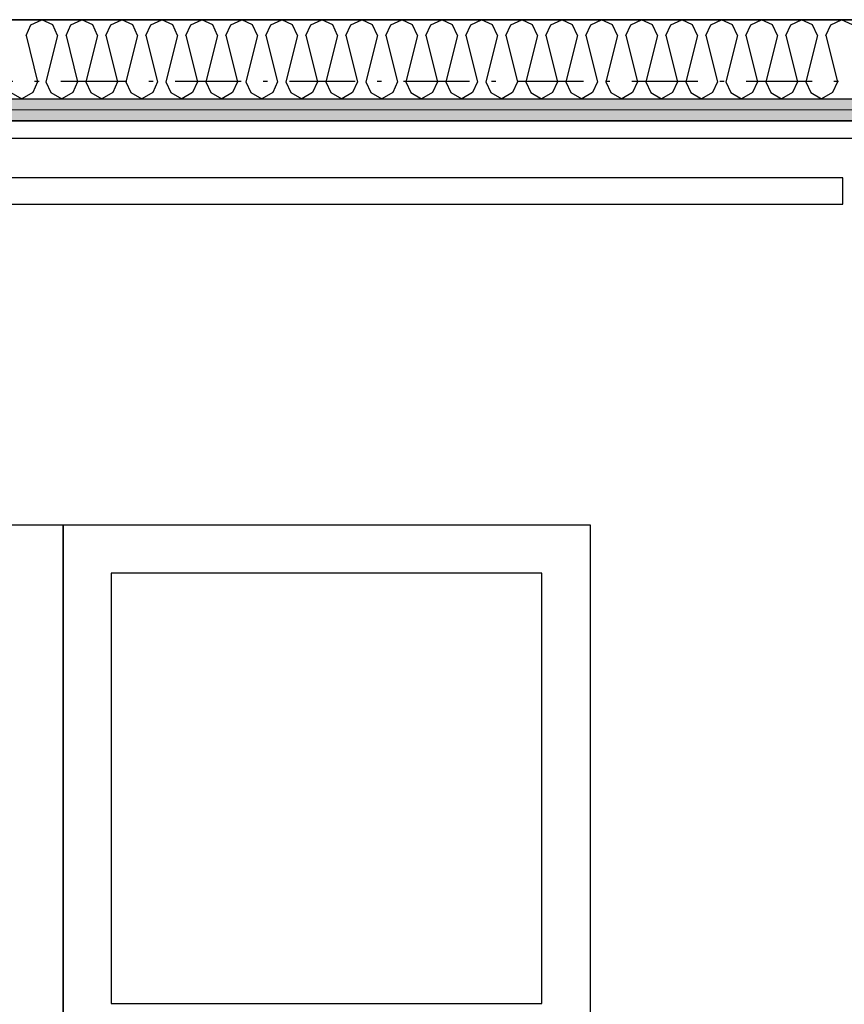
# Model space of a CAD drawing. Header units: millimetres. Extents: x -173281 to 144469, y -85977 to 83288.
# Tile 248 of 256: x -69955 to -69016, y -19763 to -18642. Entities that reach past the tile are written whole.
import ezdxf
from ezdxf.enums import TextEntityAlignment as Align

# ---------------------------------------------------------------- set-up
doc = ezdxf.new("R2010")
doc.units = ezdxf.units.MM
doc.header["$LTSCALE"] = 0.5
doc.header["$MEASUREMENT"] = 0
doc.linetypes.add('Over snittplan', pattern=[260, 150, -50, 10, -50])
doc.linetypes.add('PLINE', pattern=[0])
doc.layers.add('236- Innvendig kledning og overflate(Nye konstruksjoner)', color=7, linetype='Continuous', lineweight=0)
for name, color, linetype in [('242- Ikke-bærende innervegger (Skravur)(Nye konstruksjoner)', 7, 'Continuous'), ('242- Ikke-bærende innervegger(Nye konstruksjoner)', 7, 'Continuous'), ('252- Gulv på grunn_ bunnplate', 7, 'Continuous'), ('253- Oppforet gulv_ påstøp(Nye konstruksjoner)', 7, 'Continuous'), ('256- Faste himlinger og overflatebehandling', 7, 'Continuous'), ('256- Faste himlinger og overflatebehandling(Nye konstruksjoner)', 7, 'Continuous'), ('27-- Fast inventar(Nye konstruksjoner)', 7, 'Continuous'), ('287- Andre rekkverk_ håndlister og fendere(Nye konstruksjoner)', 7, 'Continuous'), ('862- M___Nettoareal(Nye konstruksjoner)', 7, 'Continuous'), ('862- M___Nettoareal(Polylinje)(Nye konstruksjoner)', 7, 'Continuous'), ('862- M___Nettoareal(Tekst)(Nye konstruksjoner)', 7, 'Continuous')]:
    doc.layers.add(name, color=color, linetype=linetype)
doc.styles.add('GENERATED_STYLE_1', font='arial.ttf')
pattern_1 = [(0, (0, 0), (0, 86.60254), [0, -50]), (0, (25, 43.3), (0, 86.60254), [0, -50])]

# ---------------------------------------------------------------- blocks, each defined once
blk = doc.blocks.new('Dans_teater_A-120_6', base_point=(-73175.2, -21455.7))
at = {"layer": '862- M___Nettoareal(Polylinje)(Nye konstruksjoner)', "linetype": 'PLINE', "flags": 128}
blk.add_lwpolyline([(-77605.7, -22311.9), (-77605.7, -25661.9), (-76468.2, -25661.9), (-76468.2, -25666.9), (-68938.2, -25666.9), (-68938.2, -22216.9), (-68938.2, -18756.9), (-77605.7, -18756.9), (-77605.7, -22121.9), (-77668.2, -22121.9), (-77768.2, -22121.9), (-77768.2, -22311.9), (-77668.2, -22311.9)], close=True, dxfattribs=at)
at = {"layer": '862- M___Nettoareal(Tekst)(Nye konstruksjoner)', "style": 'GENERATED_STYLE_1'}
for tag, height, p in [('DUMMY_862', 150, (-73293.1, -20924)), ('ROOM_NAME', 150, (-73293.1, -22021.7)), ('DUMMY_861', 100, (-73450.2, -21621.5)), ('ROOM_NUMBER', 100, (-73450.2, -22010.3)), ('DUMMY_863', 100, (-73057.4, -21987.4))]:
    blk.add_attdef(tag, text='', height=height, rotation=90, dxfattribs=at).set_placement(p, align=Align.TOP_LEFT)
blk = doc.blocks.new('*X880')
at = {"layer": '242- Ikke-bærende innervegger (Skravur)(Nye konstruksjoner)', "linetype": 'PLINE'}
for p, q in [((-69948, -18660), (-69942.5, -18647.8)), ((-69942.5, -18647.8), (-69930.1, -18641.9)), ((-69917.6, -18647.8), (-69930.1, -18641.9)), ((-69912.1, -18660), (-69917.6, -18647.8)), ((-69902.5, -18660), (-69897, -18647.8)), ((-69897, -18647.8), (-69884.5, -18641.9)), ((-69872.1, -18647.8), (-69884.5, -18641.9)), ((-69866.6, -18660), (-69872.1, -18647.8)), ((-69857, -18660), (-69851.4, -18647.8)), ((-69851.4, -18647.8), (-69839, -18641.9)), ((-69826.6, -18647.8), (-69839, -18641.9)), ((-69821, -18660), (-69826.6, -18647.8)), ((-69811.5, -18660), (-69805.9, -18647.8)), ((-69805.9, -18647.8), (-69793.5, -18641.9)), ((-69781, -18647.8), (-69793.5, -18641.9)), ((-69775.5, -18660), (-69781, -18647.8)), ((-69765.9, -18660), (-69760.4, -18647.8)), ((-69760.4, -18647.8), (-69748, -18641.9)), ((-69735.5, -18647.8), (-69748, -18641.9)), ((-69730, -18660), (-69735.5, -18647.8)), ((-69720.4, -18660), (-69714.9, -18647.8)), ((-69714.9, -18647.8), (-69702.4, -18641.9)), ((-69690, -18647.8), (-69702.4, -18641.9)), ((-69684.4, -18660), (-69690, -18647.8)), ((-69674.9, -18660), (-69669.3, -18647.8)), ((-69669.3, -18647.8), (-69656.9, -18641.9)), ((-69644.5, -18647.8), (-69656.9, -18641.9)), ((-69638.9, -18660), (-69644.5, -18647.8)), ((-69629.4, -18660), (-69623.8, -18647.8)), ((-69623.8, -18647.8), (-69611.4, -18641.9)), ((-69598.9, -18647.8), (-69611.4, -18641.9)), ((-69593.4, -18660), (-69598.9, -18647.8)), ((-69583.8, -18660), (-69578.3, -18647.8)), ((-69578.3, -18647.8), (-69565.8, -18641.9)), ((-69553.4, -18647.8), (-69565.8, -18641.9)), ((-69547.9, -18660), (-69553.4, -18647.8)), ((-69538.3, -18660), (-69532.8, -18647.8)), ((-69532.8, -18647.8), (-69520.3, -18641.9)), ((-69507.9, -18647.8), (-69520.3, -18641.9)), ((-69502.3, -18660), (-69507.9, -18647.8)), ((-69492.8, -18660), (-69487.2, -18647.8)), ((-69487.2, -18647.8), (-69474.8, -18641.9)), ((-69462.4, -18647.8), (-69474.8, -18641.9)), ((-69456.8, -18660), (-69462.4, -18647.8)), ((-69447.2, -18660), (-69441.7, -18647.8)), ((-69441.7, -18647.8), (-69429.3, -18641.9)), ((-69416.8, -18647.8), (-69429.3, -18641.9)), ((-69411.3, -18660), (-69416.8, -18647.8)), ((-69401.7, -18660), (-69396.2, -18647.8)), ((-69396.2, -18647.8), (-69383.7, -18641.9)), ((-69371.3, -18647.8), (-69383.7, -18641.9)), ((-69365.8, -18660), (-69371.3, -18647.8)), ((-69356.2, -18660), (-69350.6, -18647.8)), ((-69350.6, -18647.8), (-69338.2, -18641.9)), ((-69325.8, -18647.8), (-69338.2, -18641.9)), ((-69320.2, -18660), (-69325.8, -18647.8)), ((-69310.7, -18660), (-69305.1, -18647.8)), ((-69305.1, -18647.8), (-69292.7, -18641.9)), ((-69280.2, -18647.8), (-69292.7, -18641.9)), ((-69274.7, -18660), (-69280.2, -18647.8)), ((-69265.1, -18660), (-69259.6, -18647.8)), ((-69259.6, -18647.8), (-69247.2, -18641.9)), ((-69234.7, -18647.8), (-69247.2, -18641.9)), ((-69229.2, -18660), (-69234.7, -18647.8)), ((-69219.6, -18660), (-69214.1, -18647.8)), ((-69214.1, -18647.8), (-69201.6, -18641.9)), ((-69189.2, -18647.8), (-69201.6, -18641.9)), ((-69183.6, -18660), (-69189.2, -18647.8)), ((-69174.1, -18660), (-69168.5, -18647.8)), ((-69168.5, -18647.8), (-69156.1, -18641.9)), ((-69143.7, -18647.8), (-69156.1, -18641.9)), ((-69138.1, -18660), (-69143.7, -18647.8)), ((-69128.6, -18660), (-69123, -18647.8)), ((-69123, -18647.8), (-69110.6, -18641.9)), ((-69098.1, -18647.8), (-69110.6, -18641.9)), ((-69092.6, -18660), (-69098.1, -18647.8)), ((-69083, -18660), (-69077.5, -18647.8)), ((-69077.5, -18647.8), (-69065, -18641.9)), ((-69052.6, -18647.8), (-69065, -18641.9)), ((-69047.1, -18660), (-69052.6, -18647.8)), ((-69037.5, -18660), (-69031.9, -18647.8)), ((-69031.9, -18647.8), (-69019.5, -18641.9)), ((-69007.1, -18647.8), (-69019.5, -18641.9)), ((-69948, -18660), (-69934.8, -18712.8)), ((-69912.1, -18660), (-69925.3, -18712.8)), ((-69902.5, -18660), (-69889.3, -18712.8)), ((-69866.6, -18660), (-69879.8, -18712.8)), ((-69857, -18660), (-69843.8, -18712.8)), ((-69821, -18660), (-69834.2, -18712.8)), ((-69811.5, -18660), (-69798.3, -18712.8)), ((-69775.5, -18660), (-69788.7, -18712.8)), ((-69765.9, -18660), (-69752.7, -18712.8)), ((-69730, -18660), (-69743.2, -18712.8)), ((-69720.4, -18660), (-69707.2, -18712.8)), ((-69684.4, -18660), (-69697.6, -18712.8)), ((-69674.9, -18660), (-69661.7, -18712.8)), ((-69638.9, -18660), (-69652.1, -18712.8)), ((-69629.4, -18660), (-69616.2, -18712.8)), ((-69593.4, -18660), (-69606.6, -18712.8)), ((-69583.8, -18660), (-69570.6, -18712.8)), ((-69547.9, -18660), (-69561.1, -18712.8)), ((-69538.3, -18660), (-69525.1, -18712.8)), ((-69502.3, -18660), (-69515.5, -18712.8)), ((-69492.8, -18660), (-69479.6, -18712.8)), ((-69456.8, -18660), (-69470, -18712.8)), ((-69447.2, -18660), (-69434, -18712.8)), ((-69411.3, -18660), (-69424.5, -18712.8)), ((-69401.7, -18660), (-69388.5, -18712.8)), ((-69365.8, -18660), (-69379, -18712.8)), ((-69356.2, -18660), (-69343, -18712.8)), ((-69320.2, -18660), (-69333.4, -18712.8)), ((-69310.7, -18660), (-69297.5, -18712.8)), ((-69274.7, -18660), (-69287.9, -18712.8)), ((-69265.1, -18660), (-69251.9, -18712.8)), ((-69229.2, -18660), (-69242.4, -18712.8)), ((-69219.6, -18660), (-69206.4, -18712.8)), ((-69183.6, -18660), (-69196.8, -18712.8)), ((-69174.1, -18660), (-69160.9, -18712.8)), ((-69138.1, -18660), (-69151.3, -18712.8)), ((-69128.6, -18660), (-69115.4, -18712.8)), ((-69092.6, -18660), (-69105.8, -18712.8)), ((-69083, -18660), (-69069.8, -18712.8)), ((-69047.1, -18660), (-69060.3, -18712.8)), ((-69037.5, -18660), (-69024.3, -18712.8)), ((-69934.8, -18712.8), (-69940.4, -18725)), ((-69925.3, -18712.8), (-69919.7, -18725)), ((-69889.3, -18712.8), (-69894.9, -18725)), ((-69879.8, -18712.8), (-69874.2, -18725)), ((-69843.8, -18712.8), (-69849.3, -18725)), ((-69834.2, -18712.8), (-69828.7, -18725)), ((-69798.3, -18712.8), (-69803.8, -18725)), ((-69788.7, -18712.8), (-69783.2, -18725)), ((-69752.7, -18712.8), (-69758.3, -18725)), ((-69743.2, -18712.8), (-69737.6, -18725)), ((-69707.2, -18712.8), (-69712.8, -18725)), ((-69697.6, -18712.8), (-69692.1, -18725)), ((-69661.7, -18712.8), (-69667.2, -18725)), ((-69652.1, -18712.8), (-69646.6, -18725)), ((-69616.2, -18712.8), (-69621.7, -18725)), ((-69606.6, -18712.8), (-69601, -18725)), ((-69570.6, -18712.8), (-69576.2, -18725)), ((-69561.1, -18712.8), (-69555.5, -18725)), ((-69525.1, -18712.8), (-69530.6, -18725)), ((-69515.5, -18712.8), (-69510, -18725)), ((-69479.6, -18712.8), (-69485.1, -18725)), ((-69470, -18712.8), (-69464.5, -18725)), ((-69434, -18712.8), (-69439.6, -18725)), ((-69424.5, -18712.8), (-69418.9, -18725)), ((-69388.5, -18712.8), (-69394.1, -18725)), ((-69379, -18712.8), (-69373.4, -18725)), ((-69343, -18712.8), (-69348.5, -18725)), ((-69333.4, -18712.8), (-69327.9, -18725)), ((-69297.5, -18712.8), (-69303, -18725)), ((-69287.9, -18712.8), (-69282.4, -18725)), ((-69251.9, -18712.8), (-69257.5, -18725)), ((-69242.4, -18712.8), (-69236.8, -18725)), ((-69206.4, -18712.8), (-69212, -18725)), ((-69196.8, -18712.8), (-69191.3, -18725)), ((-69160.9, -18712.8), (-69166.4, -18725)), ((-69151.3, -18712.8), (-69145.8, -18725)), ((-69115.4, -18712.8), (-69120.9, -18725)), ((-69105.8, -18712.8), (-69100.2, -18725)), ((-69069.8, -18712.8), (-69075.4, -18725)), ((-69060.3, -18712.8), (-69054.7, -18725)), ((-69024.3, -18712.8), (-69029.8, -18725)), ((-69965.3, -18725), (-69952.8, -18731.9)), ((-69940.4, -18725), (-69952.8, -18731.9)), ((-69919.7, -18725), (-69907.3, -18731.9)), ((-69894.9, -18725), (-69907.3, -18731.9)), ((-69874.2, -18725), (-69861.8, -18731.9)), ((-69849.3, -18725), (-69861.8, -18731.9)), ((-69828.7, -18725), (-69816.2, -18731.9)), ((-69803.8, -18725), (-69816.2, -18731.9)), ((-69783.2, -18725), (-69770.7, -18731.9)), ((-69758.3, -18725), (-69770.7, -18731.9)), ((-69737.6, -18725), (-69725.2, -18731.9)), ((-69712.8, -18725), (-69725.2, -18731.9)), ((-69692.1, -18725), (-69679.7, -18731.9)), ((-69667.2, -18725), (-69679.7, -18731.9)), ((-69646.6, -18725), (-69634.1, -18731.9)), ((-69621.7, -18725), (-69634.1, -18731.9)), ((-69601, -18725), (-69588.6, -18731.9)), ((-69576.2, -18725), (-69588.6, -18731.9)), ((-69555.5, -18725), (-69543.1, -18731.9)), ((-69530.6, -18725), (-69543.1, -18731.9)), ((-69510, -18725), (-69497.6, -18731.9)), ((-69485.1, -18725), (-69497.6, -18731.9)), ((-69464.5, -18725), (-69452, -18731.9)), ((-69439.6, -18725), (-69452, -18731.9)), ((-69418.9, -18725), (-69406.5, -18731.9)), ((-69394.1, -18725), (-69406.5, -18731.9)), ((-69373.4, -18725), (-69361, -18731.9)), ((-69348.5, -18725), (-69361, -18731.9)), ((-69327.9, -18725), (-69315.4, -18731.9)), ((-69303, -18725), (-69315.4, -18731.9)), ((-69282.4, -18725), (-69269.9, -18731.9)), ((-69257.5, -18725), (-69269.9, -18731.9)), ((-69236.8, -18725), (-69224.4, -18731.9)), ((-69212, -18725), (-69224.4, -18731.9)), ((-69191.3, -18725), (-69178.9, -18731.9)), ((-69166.4, -18725), (-69178.9, -18731.9)), ((-69145.8, -18725), (-69133.3, -18731.9)), ((-69120.9, -18725), (-69133.3, -18731.9)), ((-69100.2, -18725), (-69087.8, -18731.9)), ((-69075.4, -18725), (-69087.8, -18731.9)), ((-69054.7, -18725), (-69042.3, -18731.9)), ((-69029.8, -18725), (-69042.3, -18731.9))]:
    blk.add_line(p, q, dxfattribs=at)

msp = doc.modelspace()

# ---------------------------------------------------------------- hatches: boundary and pattern name
at = {"layer": '242- Ikke-bærende innervegger (Skravur)(Nye konstruksjoner)', "linetype": 'Continuous'}
h = msp.add_hatch(dxfattribs=at)
h.set_pattern_fill('Gips', color=256, style=0, pattern_type=2)
h.set_pattern_definition(pattern_1)
h.paths.add_polyline_path([(-68925.7, -18731.9), (-77619.2, -18731.9), (-77612.5, -18744.4), (-68925.7, -18744.4)])
h = msp.add_hatch(dxfattribs=at)
h.set_pattern_fill('Gips', color=256, style=0, pattern_type=2)
h.set_pattern_definition(pattern_1)
h.paths.add_polyline_path([(-68938.2, -18744.4), (-77612.5, -18744.4), (-77605.7, -18756.9), (-68938.2, -18756.9)])

# ---------------------------------------------------------------- linework, layer by layer
at = {"layer": '236- Innvendig kledning og overflate(Nye konstruksjoner)', "linetype": 'PLINE'}
msp.add_line((-77612.5, -18744.4), (-68925.7, -18744.4), dxfattribs=at)
at = {"layer": '236- Innvendig kledning og overflate(Nye konstruksjoner)', "linetype": 'PLINE', "flags": 128}
msp.add_lwpolyline([(-77605.7, -18756.9), (-68938.2, -18756.9)], dxfattribs=at)
at = {"layer": '242- Ikke-bærende innervegger(Nye konstruksjoner)', "linetype": 'PLINE'}
msp.add_line((-77619.2, -18731.9), (-68925.7, -18731.9), dxfattribs=at)
at = {"layer": '242- Ikke-bærende innervegger(Nye konstruksjoner)', "linetype": 'PLINE', "flags": 128}
msp.add_lwpolyline([(-68913.2, -18641.9), (-77578.2, -18641.9)], dxfattribs=at)
at = {"layer": '252- Gulv på grunn_ bunnplate', "linetype": 'PLINE', "flags": 128}
msp.add_lwpolyline([(-77673.2, -18641.9), (-68938.2, -18641.9), (-68938.2, -25666.9), (-76468.2, -25666.9), (-76468.2, -25596.9), (-77673.2, -25596.9)], close=True, dxfattribs=at)
at = {"layer": '253- Oppforet gulv_ påstøp(Nye konstruksjoner)', "linetype": 'PLINE', "flags": 128}
msp.add_lwpolyline([(-77653.7, -18756.9), (-68938.2, -18756.9), (-68938.2, -25666.9), (-77653.7, -25666.9)], close=True, dxfattribs=at)
at = {"layer": '256- Faste himlinger og overflatebehandling', "linetype": 'Over snittplan'}
msp.add_line((-77578.2, -18711.9), (-68773.2, -18711.9), dxfattribs=at)
at = {"layer": '256- Faste himlinger og overflatebehandling(Nye konstruksjoner)', "linetype": 'Over snittplan', "flags": 128}
msp.add_lwpolyline([(-77605.7, -18756.9), (-68938.2, -18756.9)], dxfattribs=at)
at = {"layer": '256- Faste himlinger og overflatebehandling(Nye konstruksjoner)', "linetype": 'PLINE'}
for points in [[(-69905.9, -19216.9), (-69905.9, -21616.9), (-71105.9, -21616.9), (-71105.9, -19216.9)], [(-69305.9, -19216.9), (-69305.9, -21616.9), (-69905.9, -21616.9), (-69905.9, -19216.9)], [(-69360.9, -19271.9), (-69850.9, -19271.9), (-69850.9, -19761.9), (-69360.9, -19761.9)]]:
    msp.add_lwpolyline(points, close=True, dxfattribs=at)
at = {"layer": '27-- Fast inventar(Nye konstruksjoner)', "linetype": 'PLINE', "flags": 128}
for points in [[(-68938.2, -18756.9), (-77605.7, -18756.9)], [(-77605.7, -18776.9), (-68938.2, -18776.9)]]:
    msp.add_lwpolyline(points, dxfattribs=at)
at = {"layer": '287- Andre rekkverk_ håndlister og fendere(Nye konstruksjoner)', "linetype": 'PLINE', "flags": 128}
msp.add_lwpolyline([(-77663.2, -18821.9), (-77663.2, -18851.9), (-69018.2, -18851.9), (-69018.2, -18821.9)], close=True, dxfattribs=at)
msp.add_lwpolyline([(-77663.2, -18821.9), (-77663.2, -18851.9), (-69018.2, -18851.9), (-69018.2, -18821.9)], close=True, dxfattribs=at)

# ---------------------------------------------------------------- block references
at = {"layer": '242- Ikke-bærende innervegger(Nye konstruksjoner)'}
msp.add_blockref('*X880', (0, 0), dxfattribs=at)
at = {"layer": '862- M___Nettoareal(Nye konstruksjoner)', "linetype": 'Continuous'}
msp.add_blockref('Dans_teater_A-120_6', (-73175.2, -21455.7), dxfattribs=at)

doc.saveas('drawing.dxf')
